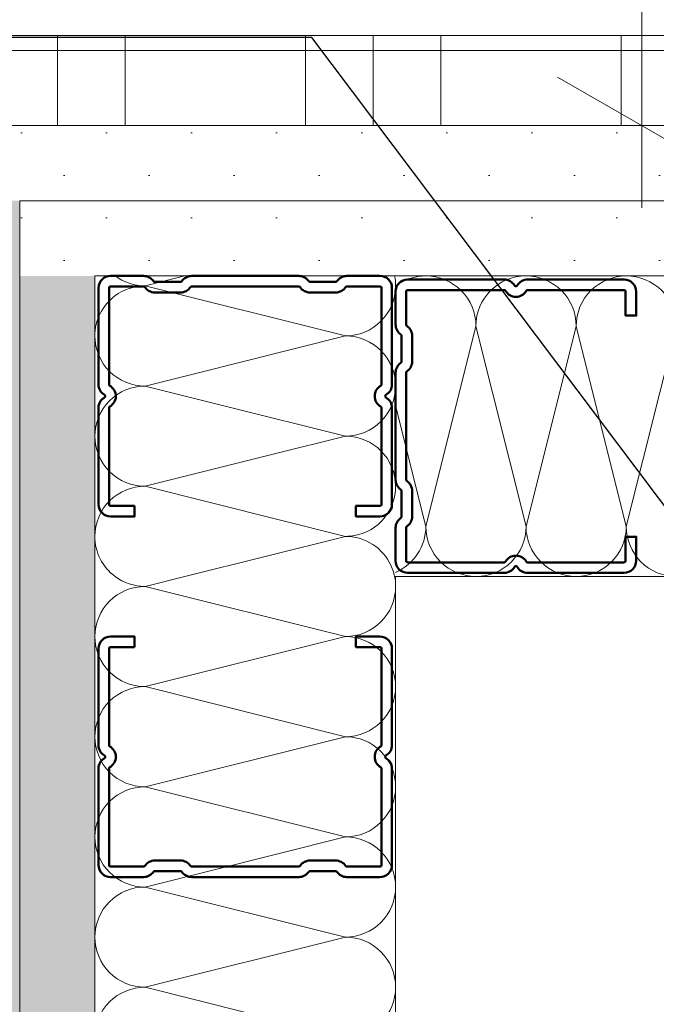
# Model space of a CAD drawing. Header units: metres. Extents: x -3.5 to 65.3, y -10.9 to 16.7.
# Tile 170 of 225: x 43.557 to 43.663, y 3.914 to 4.078. Entities that reach past the tile are written whole.
import ezdxf

# ---------------------------------------------------------------- set-up
doc = ezdxf.new("R2010")
doc.units = ezdxf.units.M
doc.header["$MEASUREMENT"] = 0
doc.linetypes.add('Wipeout_Contour', pattern=[1, 0, -1])
for name, color, linetype in [('102 - Bemaßung_ Beschriftung.Detail_ Ausschnitt', 7, 'Continuous'), ('654 - Abdeckung.Wand Belag', 7, 'Continuous'), ('660 - Unterkonstruktion.Trockenbau', 7, 'Continuous'), ('Neubau_102 - Bemaßung_ Beschriftung.Detail_ Ausschnitt', 7, 'Continuous'), ('Neubau_606 - Struktur.Wand Innen Ausbau', 7, 'Continuous'), ('Neubau_650 - Abdeckung.Fußboden Aufbau', 7, 'Continuous')]:
    doc.layers.add(name, color=color, linetype=linetype)
doc.styles.add('ERSTELLTER_STIL_1', font='txt')
doc.dimstyles.new('ERSTELLTER_STIL__1', dxfattribs={"dimtxt": 0.04, "dimasz": 0.02128, "dimexe": 0.18, "dimexo": 0.0625, "dimgap": 0, "dimtad": 1, "dimtih": 1, "dimtoh": 1, "dimzin": 0, "dimdsep": 46, "dimtxsty": 'ERSTELLTER_STIL_1', "dimblk": 'ARROWHEAD_2', "dimblk1": 'ARROWHEAD_2', "dimblk2": 'ARROWHEAD_2', "dimcen": 0.09, "dimse1": 1, "dimse2": 1, "dimclrd": 7, "dimclre": 7, "dimclrt": 7, "dimazin": 0, "dimtfac": 1, "dimtdec": 4, "dimtmove": 0, "dimatfit": 3, "dimfxl": 1, "dimtolj": 1, "dimtzin": 0, "dimarcsym": 0})
doc.dimstyles.new('ERSTELLTER_STIL__2', dxfattribs={"dimtxt": 0.04, "dimasz": 0.02128, "dimexe": 0.18, "dimexo": 0.0625, "dimgap": 0, "dimtad": 1, "dimtih": 1, "dimtoh": 1, "dimzin": 0, "dimdsep": 46, "dimtxsty": 'ERSTELLTER_STIL_1', "dimblk": 'ARROWHEAD_2', "dimblk1": 'ARROWHEAD_2', "dimblk2": 'ARROWHEAD_2', "dimcen": 0.09, "dimse1": 1, "dimse2": 1, "dimclrd": 7, "dimclre": 7, "dimclrt": 7, "dimazin": 0, "dimtfac": 1, "dimtdec": 4, "dimtmove": 2, "dimatfit": 3, "dimfxl": 1, "dimtolj": 1, "dimtzin": 0, "dimarcsym": 0})
doc.dimstyles.new('ERSTELLTER_STIL__3', dxfattribs={"dimtxt": 0.04, "dimasz": 0.02128, "dimexe": 0.18, "dimexo": 0.0625, "dimgap": 0, "dimtad": 1, "dimzin": 0, "dimdsep": 46, "dimtxsty": 'ERSTELLTER_STIL_1', "dimblk": 'ARROWHEAD_2', "dimblk1": 'ARROWHEAD_2', "dimblk2": 'ARROWHEAD_2', "dimcen": 0.09, "dimse1": 1, "dimse2": 1, "dimclrd": 7, "dimclre": 7, "dimclrt": 7, "dimazin": 0, "dimtfac": 1, "dimtdec": 4, "dimtmove": 0, "dimatfit": 3, "dimfxl": 1, "dimtolj": 1, "dimtzin": 0, "dimarcsym": 0})
doc.dimstyles.new('ERSTELLTER_STIL__4', dxfattribs={"dimtxt": 0.04, "dimasz": 0.02128, "dimexe": 0.18, "dimexo": 0.0625, "dimgap": 0, "dimtad": 1, "dimzin": 0, "dimdsep": 46, "dimtxsty": 'ERSTELLTER_STIL_1', "dimblk": 'ARROWHEAD_2', "dimblk1": 'ARROWHEAD_2', "dimblk2": 'ARROWHEAD_2', "dimcen": 0.09, "dimse1": 1, "dimse2": 1, "dimclrd": 7, "dimclre": 7, "dimclrt": 7, "dimazin": 0, "dimtfac": 1, "dimtdec": 4, "dimtmove": 2, "dimatfit": 3, "dimfxl": 1, "dimtolj": 1, "dimtzin": 0, "dimarcsym": 0})
doc.dimstyles.new('ERSTELLTER_STIL__6', dxfattribs={"dimtxt": 0.04, "dimasz": 0.02128, "dimexe": 0.18, "dimexo": 0.0625, "dimgap": 0, "dimtad": 1, "dimzin": 0, "dimdsep": 46, "dimtxsty": 'ERSTELLTER_STIL_1', "dimblk": 'ARROWHEAD_2', "dimblk1": 'ARROWHEAD_2', "dimblk2": 'ARROWHEAD_2', "dimcen": 0.09, "dimclrd": 7, "dimclre": 7, "dimclrt": 7, "dimazin": 0, "dimtfac": 1, "dimtdec": 4, "dimtmove": 0, "dimatfit": 3, "dimfxl": 1, "dimtolj": 1, "dimtzin": 0, "dimarcsym": 0})
doc.dimstyles.new('ERSTELLTER_STIL__7', dxfattribs={"dimtxt": 0.18, "dimasz": 0.010944, "dimexe": 0.18, "dimexo": 0.0625, "dimgap": 0, "dimtad": 0, "dimtih": 1, "dimtoh": 1, "dimdec": 4, "dimzin": 0, "dimdsep": 46, "dimcen": 0.09, "dimadec": 0, "dimazin": 0, "dimtfac": 1, "dimtdec": 4, "dimtmove": 0, "dimatfit": 3, "dimldrblk": 'ARROWHEAD_11', "dimfxl": 1, "dimtolj": 1, "dimtzin": 0, "dimarcsym": 0})
pattern_1 = [(45, (0, 0), (-0.007071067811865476, 0.007071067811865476), [0, -0.01])]

# ---------------------------------------------------------------- blocks, each defined once
blk = doc.blocks.new('*X65')
at = {"layer": 'Neubau_606 - Struktur.Wand Innen Ausbau', "color": 7, "linetype": 'Continuous', "lineweight": 5}
for p, q in [((43.57832130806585, 4.033346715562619), (43.58493859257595, 4.035001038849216)), ((43.57832130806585, 4.033346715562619), (43.61165464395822, 4.025013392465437)), ((43.58631143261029, 4.018677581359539), (43.61165464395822, 4.025013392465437)), ((43.59163815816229, 4.013350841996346), (43.61165464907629, 4.008346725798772)), ((43.59964473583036, 4.005344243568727), (43.61165464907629, 4.008346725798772))]:
    blk.add_line(p, q, dxfattribs=at)
for centre, radius, start, end in [((43.57832130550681, 4.041680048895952), 0.008333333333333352, 233.2713952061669, 270.0000175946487), ((43.61165464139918, 4.03334672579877), 0.008333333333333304, 1.759465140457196e-05, 11.44957628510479), ((43.57832131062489, 4.025013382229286), 0.008333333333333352, 90.00001759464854, 126.9303574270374), ((43.61165464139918, 4.03334672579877), 0.00833333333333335, 270.0000175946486, 1.759464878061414e-05), ((43.61165464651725, 4.016680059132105), 0.008333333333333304, 1.759465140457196e-05, 90.0000175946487), ((43.61165464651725, 4.016680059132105), 0.008333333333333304, 270.0000175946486, 1.759464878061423e-05), ((43.61165465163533, 4.000013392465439), 0.0083333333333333, 1.759465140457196e-05, 90.00001759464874), ((43.61165465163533, 4.00001339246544), 0.008333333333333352, 280.476764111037, 1.759464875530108e-05), ((43.6116546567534, 3.983346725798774), 0.008333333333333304, 12.93768633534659, 77.06216510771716)]:
    blk.add_arc(centre, radius, start, end, dxfattribs=at)
blk = doc.blocks.new('*X66')
at = {"layer": 'Neubau_606 - Struktur.Wand Innen Ausbau', "color": 7, "linetype": 'Continuous', "lineweight": 5}
for p, q in [((43.57832131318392, 4.016680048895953), (43.58631143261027, 4.018677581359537)), ((43.57832131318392, 4.016680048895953), (43.59163815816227, 4.013350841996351)), ((43.578321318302, 4.000013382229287), (43.59964473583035, 4.005344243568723)), ((43.578321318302, 4.000013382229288), (43.61165465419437, 3.991680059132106)), ((43.58493860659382, 3.985001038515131), (43.61165465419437, 3.991680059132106))]:
    blk.add_line(p, q, dxfattribs=at)
for centre, radius, start, end in [((43.57832131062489, 4.025013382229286), 0.008333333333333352, 126.9303574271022, 180.0000175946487), ((43.57832131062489, 4.025013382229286), 0.008333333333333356, 180.0000175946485, 270.0000175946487), ((43.57832131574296, 4.00834671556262), 0.008333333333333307, 90.00001759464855, 180.0000175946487), ((43.57832131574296, 4.00834671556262), 0.008333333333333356, 180.0000175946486, 270.0000175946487), ((43.57832132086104, 3.991680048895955), 0.008333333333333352, 90.00001759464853, 180.0000175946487), ((43.57832132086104, 3.991680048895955), 0.008333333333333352, 180.0000175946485, 233.2713990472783), ((43.61165465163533, 4.00001339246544), 0.008333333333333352, 270.0000175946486, 280.4767641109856), ((43.6116546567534, 3.983346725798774), 0.008333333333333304, 77.06216510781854, 90.0000175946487), ((43.6116546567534, 3.983346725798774), 0.008333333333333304, 11.44957394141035, 12.93768633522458)]:
    blk.add_arc(centre, radius, start, end, dxfattribs=at)
blk = doc.blocks.new('*X67')
at = {"layer": 'Neubau_606 - Struktur.Wand Innen Ausbau', "color": 7, "linetype": 'Continuous', "lineweight": 5}
for p, q in [((43.57832132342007, 3.983346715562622), (43.58493858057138, 3.985001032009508)), ((43.57832132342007, 3.983346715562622), (43.61165465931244, 3.975013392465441)), ((43.57832132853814, 3.966680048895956), (43.61165465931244, 3.975013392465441)), ((43.57832132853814, 3.966680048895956), (43.61165466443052, 3.958346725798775)), ((43.57832133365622, 3.95001338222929), (43.61165466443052, 3.958346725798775)), ((43.57832133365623, 3.95001338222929), (43.6116546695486, 3.941680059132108)), ((43.5783213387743, 3.933346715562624), (43.6116546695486, 3.941680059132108)), ((43.5783213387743, 3.933346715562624), (43.61165467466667, 3.925013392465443)), ((43.57832134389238, 3.916680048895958), (43.61165467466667, 3.925013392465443)), ((43.57832134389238, 3.916680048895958), (43.61165467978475, 3.908346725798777))]:
    blk.add_line(p, q, dxfattribs=at)
for centre, radius, start, end in [((43.57832132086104, 3.991680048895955), 0.008333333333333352, 233.2714128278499, 270.0000175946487), ((43.6116546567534, 3.983346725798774), 0.008333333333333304, 1.759464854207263e-05, 11.44941635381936), ((43.57832132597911, 3.975013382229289), 0.008333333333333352, 90.00001759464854, 180.0000175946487), ((43.6116546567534, 3.983346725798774), 0.00833333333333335, 270.0000175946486, 1.759464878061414e-05), ((43.57832132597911, 3.975013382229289), 0.008333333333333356, 180.0000175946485, 270.0000175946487), ((43.61165466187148, 3.966680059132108), 0.008333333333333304, 1.759464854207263e-05, 90.0000175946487), ((43.57832133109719, 3.958346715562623), 0.008333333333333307, 90.00001759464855, 180.0000175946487), ((43.61165466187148, 3.966680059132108), 0.008333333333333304, 270.0000175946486, 1.759464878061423e-05), ((43.57832133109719, 3.958346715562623), 0.008333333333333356, 180.0000175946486, 270.0000175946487), ((43.61165466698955, 3.950013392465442), 0.0083333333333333, 1.759464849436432e-05, 90.00001759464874), ((43.57832133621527, 3.941680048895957), 0.008333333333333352, 90.00001759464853, 180.0000175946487), ((43.61165466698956, 3.950013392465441), 0.008333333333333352, 270.0000175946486, 1.759464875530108e-05), ((43.57832133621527, 3.941680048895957), 0.008333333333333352, 180.0000175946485, 270.0000175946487), ((43.61165467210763, 3.933346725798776), 0.008333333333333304, 1.759464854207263e-05, 90.0000175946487), ((43.57832134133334, 3.925013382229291), 0.008333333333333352, 90.00001759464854, 180.0000175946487), ((43.61165467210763, 3.933346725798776), 0.00833333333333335, 270.0000175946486, 1.759464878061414e-05), ((43.57832134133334, 3.925013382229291), 0.008333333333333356, 180.0000175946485, 270.0000175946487), ((43.61165467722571, 3.91668005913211), 0.008333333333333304, 1.759464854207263e-05, 90.0000175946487), ((43.57832134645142, 3.908346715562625), 0.008333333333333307, 90.00001759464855, 180.0000175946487), ((43.61165467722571, 3.91668005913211), 0.008333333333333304, 270.0000175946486, 1.759464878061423e-05)]:
    blk.add_arc(centre, radius, start, end, dxfattribs=at)
blk = doc.blocks.new('*X80')
at = {"layer": 'Neubau_606 - Struktur.Wand Innen Ausbau', "color": 7, "linetype": 'Continuous', "lineweight": 5}
for p, q in [((43.63334500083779, 4.026667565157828), (43.62501157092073, 3.993334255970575)), ((43.63334500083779, 4.026667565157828), (43.64167823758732, 3.993334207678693)), ((43.65001166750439, 4.026667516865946), (43.64167823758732, 3.993334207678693)), ((43.65001166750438, 4.026667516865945), (43.65834490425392, 3.993334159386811)), ((43.66667833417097, 4.026667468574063), (43.65834490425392, 3.993334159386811)), ((43.61998798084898, 4.013428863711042), (43.62501157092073, 3.993334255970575))]:
    blk.add_line(p, q, dxfattribs=at)
for centre, radius, start, end in [((43.62501166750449, 4.026667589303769), 0.008333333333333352, 89.99983398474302, 127.0737944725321), ((43.62501166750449, 4.026667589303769), 0.008333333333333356, 359.9998339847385, 89.99983398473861), ((43.64167833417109, 4.026667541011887), 0.008333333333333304, 89.99983398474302, 179.9998339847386), ((43.64167833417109, 4.026667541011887), 0.008333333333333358, 359.9998339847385, 89.99983398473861), ((43.65834500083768, 4.026667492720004), 0.008333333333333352, 89.99983398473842, 179.9998339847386), ((43.65834500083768, 4.026667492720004), 0.008333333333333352, 359.9998339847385, 89.99983398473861), ((43.61667823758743, 3.993334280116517), 0.008333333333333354, 293.4013936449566, 359.9998339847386), ((43.63334490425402, 3.993334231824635), 0.008333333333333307, 179.9998339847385, 269.9998339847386), ((43.63334490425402, 3.993334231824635), 0.008333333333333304, 269.999833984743, 359.9998339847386), ((43.65001157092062, 3.993334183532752), 0.008333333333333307, 179.9998339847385, 269.9998339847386), ((43.65001157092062, 3.993334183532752), 0.008333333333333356, 269.9998339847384, 359.9998339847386), ((43.66667823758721, 3.99333413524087), 0.008333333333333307, 179.9998339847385, 269.9998339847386)]:
    blk.add_arc(centre, radius, start, end, dxfattribs=at)
blk = doc.blocks.new('*X149')
at = {"layer": '654 - Abdeckung.Wand Belag', "color": 7, "linetype": 'Continuous', "lineweight": 5}
for p, q in [((43.56374999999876, 4.075001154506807), (43.56374999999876, 4.060001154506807)), ((43.57499999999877, 4.075001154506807), (43.57499999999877, 4.060001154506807)), ((43.60499999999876, 4.075001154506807), (43.60499999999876, 4.060001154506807)), ((43.61624999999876, 4.075001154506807), (43.61624999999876, 4.060001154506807)), ((43.62749999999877, 4.075001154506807), (43.62749999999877, 4.060001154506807)), ((43.65749999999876, 4.075001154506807), (43.65749999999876, 4.060001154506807)), ((43.54498820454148, 4.072500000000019), (43.57499999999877, 4.072500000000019)), ((43.57499999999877, 4.072500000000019), (43.62749999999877, 4.072500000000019)), ((43.62749999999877, 4.072500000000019), (43.67999999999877, 4.072500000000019))]:
    blk.add_line(p, q, dxfattribs=at)
blk = doc.blocks.new('*D178')
at = {"layer": '102 - Bemaßung_ Beschriftung.Detail_ Ausschnitt', "color": 7, "linetype": 'Continuous', "lineweight": 5}
for p, q in [((43.54498796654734, 1.076299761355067), (43.54498796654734, 1.118299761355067)), ((43.61998899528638, 1.076299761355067), (43.61998899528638, 1.118299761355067)), ((43.55307086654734, 1.111299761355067), (43.53690506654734, 1.083299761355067)), ((43.62807189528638, 1.111299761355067), (43.61190609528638, 1.083299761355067)), ((43.54498796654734, 1.097299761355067), (43.61998899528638, 1.097299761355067))]:
    blk.add_line(p, q, dxfattribs=at)
at = {"layer": '102 - Bemaßung_ Beschriftung.Detail_ Ausschnitt', "color": 7, "lineweight": 5, "insert": (43.55729438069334, 1.116363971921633), "char_height": 0.04, "attachment_point": 7, "style": 'ERSTELLTER_STIL_1'}
blk.add_mtext('\\A1;{\\pql;\\fArial|b0|i0|c0|p38;7\\fArial|b0|i0|c0|p38;\\A1{\\H.66x;\\S5^  ;}}', dxfattribs=at)
at = {"color": 254, "linetype": 'Wipeout_Contour', "lineweight": 0, "ltscale": 174.4006806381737}
blk.add_wipeout([(43.54872295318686, 1.1082269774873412), (43.61625400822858, 1.1082269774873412), (43.61625400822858, 1.1653698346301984), (43.54872295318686, 1.1653698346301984)], dxfattribs=at).dxf.layer = '102 - Bemaßung_ Beschriftung.Detail_ Ausschnitt'
blk = doc.blocks.new('ARROWHEAD_2')
at = {"color": 0, "linetype": 'Continuous', "lineweight": 0}
for p, q in [((-0.3781315, -0.655), (0.3781315, 0.655)), ((0, 0), (-1, 0))]:
    blk.add_line(p, q, dxfattribs=at)
blk = doc.blocks.new('*D204')
at = {"layer": '102 - Bemaßung_ Beschriftung.Detail_ Ausschnitt', "color": 7, "linetype": 'Continuous', "lineweight": 5}
for p, q in [((44.15598810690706, 4.068084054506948), (44.18398810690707, 4.051918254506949)), ((44.19098810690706, 4.060001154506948), (44.14898810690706, 4.060001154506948)), ((44.16998810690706, 3.984998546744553), (44.16998810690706, 4.060001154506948)), ((44.15598810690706, 3.993081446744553), (44.18398810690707, 3.976915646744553))]:
    blk.add_line(p, q, dxfattribs=at)
at = {"layer": '102 - Bemaßung_ Beschriftung.Detail_ Ausschnitt', "color": 7, "lineweight": 5, "insert": (44.16242254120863, 3.997305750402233), "char_height": 0.04, "attachment_point": 7, "rotation": 90, "style": 'ERSTELLTER_STIL_1'}
blk.add_mtext('\\A1;{\\pql;\\fArial|b0|i0|c0|p38;7\\fArial|b0|i0|c0|p38;\\A1{\\H.66x;\\S5^  ;}}', dxfattribs=at)
at = {"color": 254, "linetype": 'Wipeout_Contour', "lineweight": 0, "ltscale": 177.3106325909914}
blk.add_wipeout([(44.16948810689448, 3.9898057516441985), (44.16948810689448, 4.055193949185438), (44.1144881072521, 4.055193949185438), (44.1144881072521, 3.9898057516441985)], dxfattribs=at).dxf.layer = '102 - Bemaßung_ Beschriftung.Detail_ Ausschnitt'
blk = doc.blocks.new('*D205')
at = {"layer": '102 - Bemaßung_ Beschriftung.Detail_ Ausschnitt', "color": 7, "linetype": 'Continuous', "lineweight": 5}
for p, q in [((44.16998810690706, 5.76), (44.16998810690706, 5.773692)), ((44.18398810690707, 5.7519171), (44.15598810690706, 5.7680829)), ((44.19098810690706, 5.76), (44.14898810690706, 5.76)), ((44.16998810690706, 4.060001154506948), (44.16998810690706, 5.76)), ((44.15598810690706, 4.068084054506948), (44.18398810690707, 4.051918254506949)), ((44.19098810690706, 4.060001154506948), (44.14898810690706, 4.060001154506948))]:
    blk.add_line(p, q, dxfattribs=at)
at = {"layer": '102 - Bemaßung_ Beschriftung.Detail_ Ausschnitt', "color": 7, "lineweight": 5, "insert": (44.16198810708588, 4.856788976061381), "char_height": 0.04, "attachment_point": 7, "rotation": 90, "style": 'ERSTELLTER_STIL_1'}
blk.add_mtext('\\A1;{\\pql;\\fArial|b0|i0|c0|p38;1,70}', dxfattribs=at)
blk = doc.blocks.new('*D212')
at = {"layer": '102 - Bemaßung_ Beschriftung.Detail_ Ausschnitt', "color": 7, "linetype": 'Continuous', "lineweight": 5}
for p, q in [((43.20998899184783, 4.11399661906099), (43.20998899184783, 4.15599661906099)), ((43.54498796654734, 4.11399661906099), (43.54498796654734, 4.15599661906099)), ((43.21807189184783, 4.14899661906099), (43.20190609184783, 4.12099661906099)), ((43.53690506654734, 4.12099661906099), (43.55307086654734, 4.14899661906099)), ((43.20998899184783, 4.13499661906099), (43.54498796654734, 4.13499661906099)), ((43.54498796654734, 4.13499661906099), (43.55867996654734, 4.13499661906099))]:
    blk.add_line(p, q, dxfattribs=at)
at = {"layer": '102 - Bemaßung_ Beschriftung.Detail_ Ausschnitt', "color": 7, "lineweight": 5, "insert": (43.33711717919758, 4.142310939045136), "char_height": 0.04, "attachment_point": 7, "style": 'ERSTELLTER_STIL_1'}
blk.add_mtext('\\A1;{\\pql;\\fArial|b0|i0|c0|p38;33\\fArial|b0|i0|c0|p38;\\A1{\\H.66x;\\S5^  ;}}', dxfattribs=at)
blk = doc.blocks.new('*D323')
at = {"layer": '102 - Bemaßung_ Beschriftung.Detail_ Ausschnitt', "color": 7, "linetype": 'Continuous', "lineweight": 5}
for p, q in [((39.85598899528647, 5.7680829), (39.88398899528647, 5.7519171)), ((39.89098899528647, 5.759999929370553), (39.84898899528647, 5.759999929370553)), ((39.86998899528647, 3.935000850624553), (39.86998899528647, 5.759999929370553)), ((39.85598899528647, 3.943083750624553), (39.88398899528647, 3.926917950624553))]:
    blk.add_line(p, q, dxfattribs=at)
at = {"layer": '102 - Bemaßung_ Beschriftung.Detail_ Ausschnitt', "color": 7, "linetype": 'Continuous', "lineweight": 9, "flags": 128}
blk.add_lwpolyline([(39.86676702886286, 5.822403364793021), (39.86676702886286, 5.920288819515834), (39.80962417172, 5.920288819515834), (39.80962417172, 5.822403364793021)], close=True, dxfattribs=at)
at = {"layer": '102 - Bemaßung_ Beschriftung.Detail_ Ausschnitt', "color": 7, "lineweight": 5, "insert": (39.86975124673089, 4.784272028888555), "char_height": 0.04, "attachment_point": 7, "rotation": 90, "style": 'ERSTELLTER_STIL_1'}
blk.add_mtext('\\A1;{\\pql;\\fArial|b0|i0|c0|p38;1,82\\fArial|b0|i0|c0|p38;\\A1{\\H.66x;\\S5^  ;}}', dxfattribs=at)
blk = doc.blocks.new('*D373')
at = {"layer": '102 - Bemaßung_ Beschriftung.Detail_ Ausschnitt', "color": 7, "linetype": 'Continuous', "lineweight": 5}
for p, q in [((43.66093268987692, 4.308000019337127), (43.66093268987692, 4.321692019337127)), ((43.67493268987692, 4.299917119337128), (43.64693268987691, 4.316082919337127)), ((43.68193268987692, 4.308000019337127), (43.63993268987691, 4.308000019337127)), ((43.66093268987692, 4.060001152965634), (43.66093268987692, 4.308000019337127)), ((43.64693268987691, 4.068084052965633), (43.67493268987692, 4.051918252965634)), ((43.68193268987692, 4.060001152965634), (43.63993268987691, 4.060001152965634)), ((43.66093268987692, 4.046309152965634), (43.66093268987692, 4.060001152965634))]:
    blk.add_line(p, q, dxfattribs=at)
at = {"layer": '102 - Bemaßung_ Beschriftung.Detail_ Ausschnitt', "color": 7, "lineweight": 5, "insert": (43.65336712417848, 4.090333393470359), "char_height": 0.04, "attachment_point": 7, "rotation": 90, "style": 'ERSTELLTER_STIL_1'}
blk.add_mtext('\\A1;{\\pql;\\fArial|b0|i0|c0|p38;24\\fArial|b0|i0|c0|p38;\\A1{\\H.66x;\\S8^  ;}}', dxfattribs=at)
blk = doc.blocks.new('*D418')
at = {"layer": '102 - Bemaßung_ Beschriftung.Detail_ Ausschnitt', "color": 7, "linetype": 'Continuous', "lineweight": 5}
for p, q in [((43.46743593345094, 5.7680829), (43.49543593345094, 5.7519171)), ((43.50243593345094, 5.76), (43.46043593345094, 5.76)), ((43.48143593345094, 3.889997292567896), (43.48143593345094, 5.76)), ((43.46743593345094, 3.898080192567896), (43.49543593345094, 3.881914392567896)), ((43.74498899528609, 3.889997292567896), (43.46043593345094, 3.889997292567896))]:
    blk.add_line(p, q, dxfattribs=at)
at = {"color": 254, "linetype": 'Wipeout_Contour', "lineweight": 0, "ltscale": 174.8931428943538}
blk.add_wipeout([(43.48093593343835, 4.764287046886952), (43.48093593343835, 4.885710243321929), (43.42593593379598, 4.885710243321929), (43.42593593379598, 4.764287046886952)], dxfattribs=at).dxf.layer = '102 - Bemaßung_ Beschriftung.Detail_ Ausschnitt'
at = {"layer": '102 - Bemaßung_ Beschriftung.Detail_ Ausschnitt', "color": 7, "lineweight": 5, "insert": (43.47343593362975, 4.771787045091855), "char_height": 0.04, "attachment_point": 7, "rotation": 90, "style": 'ERSTELLTER_STIL_1'}
blk.add_mtext('\\A1;{\\pql;\\fArial|b0|i0|c0|p38;1,87}', dxfattribs=at)
blk = doc.blocks.new('*D429')
at = {"layer": '102 - Bemaßung_ Beschriftung.Detail_ Ausschnitt', "color": 7, "linetype": 'Continuous', "lineweight": 5}
for p, q in [((43.34736669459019, 4.068081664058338), (43.3753666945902, 4.051915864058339)), ((44.3699881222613, 4.059998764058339), (43.34036669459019, 4.059998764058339)), ((43.3613666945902, 3.71999849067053), (43.3613666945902, 4.059998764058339)), ((43.34736669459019, 3.72808139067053), (43.3753666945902, 3.71191559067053)), ((43.9649899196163, 3.71999849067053), (43.34036669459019, 3.71999849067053))]:
    blk.add_line(p, q, dxfattribs=at)
at = {"color": 254, "linetype": 'Wipeout_Contour', "lineweight": 0, "ltscale": 174.0417604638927}
blk.add_wipeout([(43.36086669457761, 3.852144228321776), (43.36086669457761, 3.927853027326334), (43.30586669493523, 3.927853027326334), (43.30586669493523, 3.852144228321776)], dxfattribs=at).dxf.layer = '102 - Bemaßung_ Beschriftung.Detail_ Ausschnitt'
at = {"layer": '102 - Bemaßung_ Beschriftung.Detail_ Ausschnitt', "color": 7, "lineweight": 5, "insert": (43.35336669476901, 3.859644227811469), "char_height": 0.04, "attachment_point": 7, "rotation": 90, "style": 'ERSTELLTER_STIL_1'}
blk.add_mtext('\\A1;{\\pql;\\fArial|b0|i0|c0|p38;34}', dxfattribs=at)
blk = doc.blocks.new('*D430')
at = {"layer": '102 - Bemaßung_ Beschriftung.Detail_ Ausschnitt', "color": 7, "linetype": 'Continuous', "lineweight": 5}
for p, q in [((43.3613666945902, 5.76), (43.3613666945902, 5.773692)), ((43.3753666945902, 5.7519171), (43.34736669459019, 5.7680829)), ((43.3823666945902, 5.76), (43.34036669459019, 5.76)), ((43.3613666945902, 4.059998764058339), (43.3613666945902, 5.76)), ((43.34736669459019, 4.068081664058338), (43.3753666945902, 4.051915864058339)), ((44.3699881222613, 4.059998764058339), (43.34036669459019, 4.059998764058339))]:
    blk.add_line(p, q, dxfattribs=at)
at = {"color": 254, "linetype": 'Wipeout_Contour', "lineweight": 0, "ltscale": 174.4537796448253}
blk.add_wipeout([(43.36086669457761, 4.849287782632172), (43.36086669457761, 4.9707109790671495), (43.30586669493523, 4.9707109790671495), (43.30586669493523, 4.849287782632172)], dxfattribs=at).dxf.layer = '102 - Bemaßung_ Beschriftung.Detail_ Ausschnitt'
at = {"layer": '102 - Bemaßung_ Beschriftung.Detail_ Ausschnitt', "color": 7, "lineweight": 5, "insert": (43.35336669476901, 4.856787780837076), "char_height": 0.04, "attachment_point": 7, "rotation": 90, "style": 'ERSTELLTER_STIL_1'}
blk.add_mtext('\\A1;{\\pql;\\fArial|b0|i0|c0|p38;1,70}', dxfattribs=at)
blk = doc.blocks.new('ARROWHEAD_11')
at = {"color": 0, "linetype": 'Continuous', "lineweight": 0}
blk.add_line((0, 0), (-1, 0), dxfattribs=at)
at = {"color": 0, "linetype": 'Continuous', "lineweight": 0, "const_width": 0.25, "flags": 128}
blk.add_lwpolyline([(-0.125, 0, 1), (0.125, 0, 1)], format="xyb", close=True, dxfattribs=at)

msp = doc.modelspace()

# ---------------------------------------------------------------- hatches: boundary and pattern name
at = {"layer": 'Neubau_606 - Struktur.Wand Innen Ausbau', "linetype": 'Continuous', "lineweight": 0, "true_color": 0x000000}
h = msp.add_hatch(dxfattribs=at)
h.set_pattern_fill('Gips_0001', color=18, style=0, pattern_type=2)
h.set_pattern_definition(pattern_1)
h.paths.add_polyline_path([(43.55748797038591, 4.047501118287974), (44.3699881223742, 4.047498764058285), (44.3699881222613, 4.059998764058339), (43.55748796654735, 4.060001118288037)])
h = msp.add_hatch(dxfattribs=at)
h.set_pattern_fill('Gips_0001', color=18, style=0, pattern_type=2)
h.set_pattern_definition(pattern_1)
h.paths.add_polyline_path([(43.5449879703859, 4.047501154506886), (43.5449891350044, 0.2550000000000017), (43.55748913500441, 0.2550000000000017), (43.55748797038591, 4.047501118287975)])
h = msp.add_hatch(dxfattribs=at)
h.set_pattern_fill('Gips_0001', color=18, style=0, pattern_type=2)
h.set_pattern_definition(pattern_1)
h.paths.add_polyline_path([(43.56998797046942, 4.04750108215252), (43.5574879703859, 4.047501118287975), (43.56998797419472, 4.035001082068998)])
h = msp.add_hatch(dxfattribs=at)
h.set_pattern_fill('Gips_0001', color=18, style=0, pattern_type=2)
h.set_pattern_definition(pattern_1)
h.paths.add_polyline_path([(43.55748797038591, 4.047501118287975), (43.55748797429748, 4.035001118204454), (43.56998797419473, 4.035001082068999)])
h = msp.add_hatch(dxfattribs=at)
h.set_pattern_fill('Gips_0001', color=18, style=0, pattern_type=2)
h.set_pattern_definition(pattern_1)
h.paths.add_polyline_path([(43.56998797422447, 4.035001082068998), (44.3824881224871, 4.034998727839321), (44.3824881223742, 4.047498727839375), (43.56998797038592, 4.047501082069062)])
h = msp.add_hatch(dxfattribs=at)
h.set_pattern_fill('Gips_0001', color=18, style=0, pattern_type=2)
h.set_pattern_definition(pattern_1)
h.paths.add_polyline_path([(43.56998799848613, 4.035001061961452), (43.55748797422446, 4.035001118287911), (43.55748915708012, 0.2550000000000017), (43.56998912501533, 0.2550000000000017)])
at = {"layer": 'Neubau_650 - Abdeckung.Fußboden Aufbau', "linetype": 'Continuous', "lineweight": 13, "true_color": 0xafafaf}
h = msp.add_hatch(dxfattribs=at)
h.set_pattern_fill('Raster_60x60_Fuge_2mm_0001', color=253, style=0, pattern_type=2)
h.set_pattern_definition([(0, (42.60998891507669, 4.910000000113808), (0, 0.602), []), (90, (42.60998891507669, 4.910000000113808), (-0.602, 0), [])])
h.paths.add_polyline_path([(42.22498899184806, 3.934998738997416), (43.54498810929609, 3.934998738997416), (43.54498812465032, 4.060001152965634), (44.3699881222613, 4.060001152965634), (44.36998810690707, 5.759999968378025), (42.22498899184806, 5.759999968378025)])

# ---------------------------------------------------------------- linework, layer by layer
at = {"layer": '654 - Abdeckung.Wand Belag', "color": 7, "linetype": 'Continuous', "lineweight": 5, "flags": 128}
for points in [[(44.3549881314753, 4.075001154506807), (43.54498820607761, 4.075001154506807)], [(43.54498819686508, 4.060001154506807), (44.35498812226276, 4.060001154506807)]]:
    msp.add_lwpolyline(points, dxfattribs=at)
at = {"layer": 'Neubau_606 - Struktur.Wand Innen Ausbau', "color": 1, "linetype": 'Continuous', "lineweight": 5}
for p, q in [((43.55748797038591, 4.047501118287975), (43.55748797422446, 4.035001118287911)), ((43.56998797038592, 4.047501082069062), (43.5574879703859, 4.047501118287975)), ((44.3824881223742, 4.047498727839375), (43.56998797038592, 4.047501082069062)), ((43.55748797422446, 4.035001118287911), (43.55748913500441, 0.2550000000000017)), ((43.61998797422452, 4.035000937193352), (43.56998797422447, 4.035001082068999)), ((43.56998797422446, 4.035001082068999), (43.56998798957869, 3.985001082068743)), ((43.61998797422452, 4.035000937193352), (43.56998797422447, 4.035001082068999)), ((44.38248812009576, 4.034998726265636), (43.61998797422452, 4.035000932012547)), ((43.56998798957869, 3.985001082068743), (43.56998899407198, 0.7099822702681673))]:
    msp.add_line(p, q, dxfattribs=at)
at = {"layer": 'Neubau_606 - Struktur.Wand Innen Ausbau', "color": 1, "linetype": 'Continuous', "lineweight": 5, "flags": 128}
for points in [[(44.36998812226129, 4.059998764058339), (43.55748796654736, 4.060001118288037)], [(43.61998899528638, 0.7099822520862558), (43.61998798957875, 3.985000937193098)], [(43.61998798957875, 3.985000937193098), (44.39498812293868, 3.984998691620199)]]:
    msp.add_lwpolyline(points, dxfattribs=at)
at = {"layer": 'Neubau_650 - Abdeckung.Fußboden Aufbau', "color": 1, "linetype": 'Continuous', "lineweight": 13, "flags": 128}
msp.add_lwpolyline([(42.22498899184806, 3.934998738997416), (42.22498899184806, 5.759999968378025), (44.36998810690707, 5.759999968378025), (44.3699881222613, 4.060001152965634), (43.54498812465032, 4.060001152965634), (43.54498810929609, 3.934998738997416), (43.20998889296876, 3.934998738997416)], dxfattribs=at)

# ---------------------------------------------------------------- block references
at = {"layer": '654 - Abdeckung.Wand Belag', "color": 7, "lineweight": 5}
msp.add_blockref('*X149', (0, 0), dxfattribs=at)
at = {"layer": 'Neubau_606 - Struktur.Wand Innen Ausbau', "color": 1, "lineweight": 13}
for name in ['*X65', '*X80', '*X66', '*X67']:
    msp.add_blockref(name, (0, 0), dxfattribs=at)

# ---------------------------------------------------------------- next in the draw order: dimensions: what is measured, and where the dimension line sits
at = {"layer": '102 - Bemaßung_ Beschriftung.Detail_ Ausschnitt', "color": 7, "linetype": 'Continuous', "lineweight": 5}
dim = msp.add_linear_dim(base=(43.61998899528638, 1.097299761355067), p1=(43.54498796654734, 4.060001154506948), p2=(43.61998899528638, 0.7099822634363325), dimstyle='ERSTELLTER_STIL__2', dxfattribs=at)
dim.commit()
dim.dimension.update_dxf_attribs({"geometry": '*D178', "text_midpoint": (43.62656498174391, 1.136798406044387), "dimtype": 160})

# ---------------------------------------------------------------- next in the draw order: dimensions: what is measured, and where the dimension line sits
dim = msp.add_linear_dim(base=(44.16998810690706, 4.060001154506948), p1=(44.4449881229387, 3.984998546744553), p2=(43.54498796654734, 4.060001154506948), angle=90, dimstyle='ERSTELLTER_STIL__3', dxfattribs=at)
dim.commit()
dim.dimension.update_dxf_attribs({"geometry": '*D204', "text_midpoint": (44.14198810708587, 4.066576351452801), "dimtype": 160, "text_rotation": 90})

# ---------------------------------------------------------------- next in the draw order: dimensions: what is measured, and where the dimension line sits
for base, p1, p2, dimstyle, picture, middle in [((39.86998899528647, 5.76), (40.12997499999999, 3.935000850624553), (43.72998899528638, 5.76), 'ERSTELLTER_STIL__3', '*D323', (39.84198899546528, 4.890248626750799)), ((44.16998810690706, 5.76), (43.54498796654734, 4.060001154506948), (44.36998810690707, 5.76), 'ERSTELLTER_STIL__3', '*D205', (44.14198810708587, 4.90874197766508)), ((43.66093268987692, 4.308000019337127), (44.3699881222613, 4.060001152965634), (43.81398861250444, 4.308000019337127), 'ERSTELLTER_STIL__4', '*D373', (43.63293269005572, 4.174851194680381))]:
    dim = msp.add_linear_dim(base=base, p1=p1, p2=p2, angle=90, dimstyle=dimstyle, dxfattribs=at)
    dim.commit()
    dim.dimension.update_dxf_attribs({"geometry": picture, "text_midpoint": middle, "dimtype": 160, "text_rotation": 90})
dim = msp.add_linear_dim(base=(43.54498796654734, 4.13499661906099), p1=(43.20998899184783, 3.934998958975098), p2=(43.54498796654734, 4.060001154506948), dimstyle='ERSTELLTER_STIL__1', dxfattribs=at)
dim.commit()
dim.dimension.update_dxf_attribs({"geometry": '*D212', "text_midpoint": (43.4216349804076, 4.162996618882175), "dimtype": 160})

# ---------------------------------------------------------------- next in the draw order: dimensions: what is measured, and where the dimension line sits
dim = msp.add_linear_dim(base=(43.48143593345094, 5.76), p1=(43.74498899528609, 3.889997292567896), p2=(43.72998899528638, 5.76), angle=90, dimstyle='ERSTELLTER_STIL__6', dxfattribs=at)
dim.commit()
dim.dimension.update_dxf_attribs({"geometry": '*D418', "text_midpoint": (43.45343593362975, 4.823740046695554), "dimtype": 160, "text_rotation": 90})

# ---------------------------------------------------------------- next in the draw order: dimensions: what is measured, and where the dimension line sits
dim = msp.add_linear_dim(base=(43.3613666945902, 4.059998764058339), p1=(43.9649899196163, 3.71999849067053), p2=(44.3699881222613, 4.059998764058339), angle=90, dimstyle='ERSTELLTER_STIL__6', dxfattribs=at)
dim.commit()
dim.dimension.update_dxf_attribs({"geometry": '*D429', "text_midpoint": (43.333366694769, 3.890138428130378), "dimtype": 160, "text_rotation": 90})

# ---------------------------------------------------------------- next in the draw order: linework, layer by layer
at = {"layer": '660 - Unterkonstruktion.Trockenbau', "color": 7, "linetype": 'Continuous', "lineweight": 50, "flags": 128}
for points in [[(43.57658797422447, 3.996751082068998), (43.57658797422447, 3.995001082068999), (43.57258797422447, 3.995001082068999, -0.414213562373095), (43.57058797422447, 3.997001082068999), (43.57058797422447, 4.013052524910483, -0.267949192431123), (43.57158797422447, 4.014784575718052, 0.5773502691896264), (43.57158797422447, 4.015217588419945, -0.267949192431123), (43.57058797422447, 4.016949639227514), (43.57058797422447, 4.033001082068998, -0.414213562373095), (43.57258797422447, 4.035001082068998), (43.57808797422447, 4.035001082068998, -0.2504916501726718), (43.57975093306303, 4.03411219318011, 0.2504916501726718), (43.57995880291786, 4.034001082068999), (43.58421714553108, 4.034001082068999, 0.2504916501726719), (43.5844250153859, 4.03411219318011, -0.2504916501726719), (43.58608797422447, 4.035001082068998), (43.60388797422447, 4.035001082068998, -0.2504916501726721), (43.60555093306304, 4.03411219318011, 0.2504916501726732), (43.60575880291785, 4.034001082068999), (43.61001714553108, 4.034001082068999, 0.2504916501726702), (43.6102250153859, 4.03411219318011, -0.2504916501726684), (43.61188797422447, 4.035001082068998), (43.61738797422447, 4.035001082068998, -0.4142135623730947), (43.61938797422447, 4.033001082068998), (43.61938797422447, 4.016949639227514, -0.2679491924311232), (43.61838797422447, 4.015217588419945, 0.5773502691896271), (43.61838797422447, 4.014784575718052, -0.2679491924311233), (43.61938797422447, 4.013052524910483), (43.61938797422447, 3.997001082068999, -0.414213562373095), (43.61738797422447, 3.995001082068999), (43.61338797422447, 3.995001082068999), (43.61338797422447, 3.996751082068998), (43.61738797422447, 3.996751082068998, 0.414213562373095), (43.61763797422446, 3.997001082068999), (43.61763797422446, 4.013052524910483, 0.2679491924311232), (43.61751297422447, 4.01326903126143, -0.5773502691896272), (43.61751297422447, 4.016733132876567, 0.2679491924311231), (43.61763797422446, 4.016949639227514), (43.61763797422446, 4.033001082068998, 0.414213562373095), (43.61738797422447, 4.033251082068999), (43.61188797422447, 4.033251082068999, 0.25049165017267), (43.61168010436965, 4.033139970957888, -0.2504916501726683), (43.61001714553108, 4.032251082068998), (43.60575880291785, 4.032251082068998, -0.250491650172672), (43.60409584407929, 4.033139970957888, 0.2504916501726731), (43.60388797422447, 4.033251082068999), (43.58608797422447, 4.033251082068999, 0.2504916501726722), (43.58588010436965, 4.033139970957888, -0.2504916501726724), (43.58421714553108, 4.032251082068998), (43.57995880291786, 4.032251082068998, -0.2504916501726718), (43.57829584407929, 4.033139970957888, 0.2504916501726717), (43.57808797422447, 4.033251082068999), (43.57258797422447, 4.033251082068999, 0.414213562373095), (43.57233797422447, 4.033001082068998), (43.57233797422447, 4.016949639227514, 0.2679491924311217), (43.57246297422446, 4.016733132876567, -0.5773502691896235), (43.57246297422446, 4.01326903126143, 0.2679491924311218), (43.57233797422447, 4.013052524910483), (43.57233797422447, 3.997001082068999, 0.4142135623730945), (43.57258797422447, 3.996751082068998)], [(43.65823811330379, 3.991601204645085), (43.65998811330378, 3.99160121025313), (43.65998812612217, 3.987601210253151, -0.414213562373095), (43.65798813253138, 3.985601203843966), (43.64193668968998, 3.985601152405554, -0.267949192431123), (43.64020463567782, 3.986601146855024, 0.5773502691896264), (43.63977162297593, 3.986601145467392, -0.267949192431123), (43.63803957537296, 3.985601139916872), (43.62198813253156, 3.98560108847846, -0.414213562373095), (43.61998812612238, 3.987601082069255), (43.61998810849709, 3.993101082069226, -0.2504916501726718), (43.62087699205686, 3.994764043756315, 0.2504916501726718), (43.62098810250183, 3.994971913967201), (43.62098808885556, 3.999230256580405, 0.2504916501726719), (43.62087697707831, 3.999438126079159, -0.2504916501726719), (43.61998808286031, 4.001101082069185), (43.61998802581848, 4.018901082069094, -0.2504916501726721), (43.62087690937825, 4.020564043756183, 0.2504916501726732), (43.62098801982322, 4.020771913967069), (43.62098800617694, 4.025030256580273, 0.2504916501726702), (43.6208768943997, 4.025238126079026, -0.2504916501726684), (43.6199880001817, 4.026901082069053), (43.61998798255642, 4.032401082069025, -0.4142135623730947), (43.62198797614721, 4.034401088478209), (43.63803941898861, 4.034401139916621, -0.2679491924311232), (43.63977147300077, 4.033401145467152, 0.5773502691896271), (43.64020448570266, 4.033401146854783, -0.2679491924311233), (43.64193653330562, 4.034401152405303), (43.65798797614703, 4.034401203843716, -0.414213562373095), (43.65998798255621, 4.032401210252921), (43.6599879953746, 4.028401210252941), (43.65823799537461, 4.028401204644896), (43.65823798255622, 4.032401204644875, 0.414213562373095), (43.65798798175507, 4.032651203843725), (43.64193653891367, 4.032651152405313, 0.2679491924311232), (43.6417200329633, 4.032526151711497, -0.5773502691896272), (43.63825593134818, 4.032526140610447, 0.2679491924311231), (43.63803942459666, 4.03265113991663), (43.62198798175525, 4.032651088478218, 0.414213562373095), (43.6217379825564, 4.03240108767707), (43.62173800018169, 4.026901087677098, 0.25049165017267), (43.62184911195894, 4.026693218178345, -0.2504916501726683), (43.62273800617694, 4.025030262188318), (43.62273801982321, 4.020771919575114, -0.250491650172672), (43.62184913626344, 4.019108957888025, 0.2504916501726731), (43.62173802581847, 4.018901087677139), (43.6217380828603, 4.001101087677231, 0.2504916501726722), (43.62184919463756, 4.000893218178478, -0.2504916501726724), (43.62273808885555, 3.999230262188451), (43.62273810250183, 3.994971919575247, -0.2504916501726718), (43.62184921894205, 3.993308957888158, 0.2504916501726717), (43.62173810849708, 3.993101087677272), (43.62173812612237, 3.9876010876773, 0.414213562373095), (43.62198812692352, 3.987351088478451), (43.63803956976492, 3.987351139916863, 0.2679491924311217), (43.63825607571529, 3.987476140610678, -0.5773502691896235), (43.64172017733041, 3.987476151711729, 0.2679491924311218), (43.64193668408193, 3.987351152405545), (43.65798812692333, 3.987351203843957, 0.4142135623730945), (43.65823812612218, 3.987601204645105)], [(43.57658794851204, 3.973248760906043), (43.57658794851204, 3.974998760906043), (43.57258794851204, 3.974998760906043, 0.414213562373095), (43.57058794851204, 3.972998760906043), (43.57058794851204, 3.956947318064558, 0.267949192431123), (43.57158794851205, 3.955215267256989, -0.5773502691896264), (43.57158794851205, 3.954782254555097, 0.267949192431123), (43.57058794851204, 3.953050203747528), (43.57058794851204, 3.936998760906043, 0.414213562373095), (43.57258794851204, 3.934998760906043), (43.57808794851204, 3.934998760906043, 0.2504916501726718), (43.57975090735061, 3.935887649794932, -0.2504916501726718), (43.57995877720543, 3.935998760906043), (43.58421711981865, 3.935998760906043, -0.2504916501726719), (43.58442498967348, 3.935887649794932, 0.2504916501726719), (43.58608794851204, 3.934998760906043), (43.60388794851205, 3.934998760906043, 0.2504916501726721), (43.60555090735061, 3.935887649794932, -0.2504916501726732), (43.60575877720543, 3.935998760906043), (43.61001711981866, 3.935998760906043, -0.2504916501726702), (43.61022498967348, 3.935887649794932, 0.2504916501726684), (43.61188794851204, 3.934998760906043), (43.61738794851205, 3.934998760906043, 0.4142135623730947), (43.61938794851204, 3.936998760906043), (43.61938794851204, 3.953050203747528, 0.2679491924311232), (43.61838794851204, 3.954782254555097, -0.5773502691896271), (43.61838794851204, 3.955215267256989, 0.2679491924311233), (43.61938794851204, 3.956947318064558), (43.61938794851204, 3.972998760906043, 0.414213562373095), (43.61738794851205, 3.974998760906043), (43.61338794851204, 3.974998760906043), (43.61338794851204, 3.973248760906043), (43.61738794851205, 3.973248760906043, -0.414213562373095), (43.61763794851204, 3.972998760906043), (43.61763794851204, 3.956947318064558, -0.2679491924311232), (43.61751294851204, 3.956730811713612, 0.5773502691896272), (43.61751294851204, 3.953266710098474, -0.2679491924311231), (43.61763794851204, 3.953050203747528), (43.61763794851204, 3.936998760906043, -0.414213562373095), (43.61738794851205, 3.936748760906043), (43.61188794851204, 3.936748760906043, -0.25049165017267), (43.61168007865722, 3.936859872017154, 0.2504916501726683), (43.61001711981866, 3.937748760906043), (43.60575877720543, 3.937748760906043, 0.250491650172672), (43.60409581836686, 3.936859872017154, -0.2504916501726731), (43.60388794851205, 3.936748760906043), (43.58608794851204, 3.936748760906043, -0.2504916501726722), (43.58588007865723, 3.936859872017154, 0.2504916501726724), (43.58421711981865, 3.937748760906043), (43.57995877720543, 3.937748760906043, 0.2504916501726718), (43.57829581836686, 3.936859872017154, -0.2504916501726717), (43.57808794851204, 3.936748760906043), (43.57258794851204, 3.936748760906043, -0.414213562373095), (43.57233794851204, 3.936998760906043), (43.57233794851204, 3.953050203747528, -0.2679491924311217), (43.57246294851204, 3.953266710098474, 0.5773502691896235), (43.57246294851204, 3.956730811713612, -0.2679491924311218), (43.57233794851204, 3.956947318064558), (43.57233794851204, 3.972998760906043, -0.4142135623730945), (43.57258794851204, 3.973248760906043)]]:
    msp.add_lwpolyline(points, format="xyb", close=True, dxfattribs=at)

# ---------------------------------------------------------------- next in the draw order: dimensions: what is measured, and where the dimension line sits
at = {"layer": '102 - Bemaßung_ Beschriftung.Detail_ Ausschnitt', "color": 7, "linetype": 'Continuous', "lineweight": 5}
dim = msp.add_linear_dim(base=(43.3613666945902, 5.76), p1=(44.3699881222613, 4.059998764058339), p2=(43.72998899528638, 5.76), angle=90, dimstyle='ERSTELLTER_STIL__6', dxfattribs=at)
dim.commit()
dim.dimension.update_dxf_attribs({"geometry": '*D430', "text_midpoint": (43.333366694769, 4.908740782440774), "dimtype": 160, "text_rotation": 90})

# ---------------------------------------------------------------- next in the draw order: leaders
at = {"layer": 'Neubau_102 - Bemaßung_ Beschriftung.Detail_ Ausschnitt', "color": 1, "linetype": 'Continuous', "lineweight": 13, "annotation_type": 0, "has_hookline": 1, "hookline_direction": 1, "text_width": 0.3895720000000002}
msp.add_leader([(43.74498899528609, 3.889997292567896), (43.60605604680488, 4.074664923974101), (43.45336802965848, 4.074664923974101)], dimstyle='ERSTELLTER_STIL__7', dxfattribs=at)

doc.saveas('drawing.dxf')
